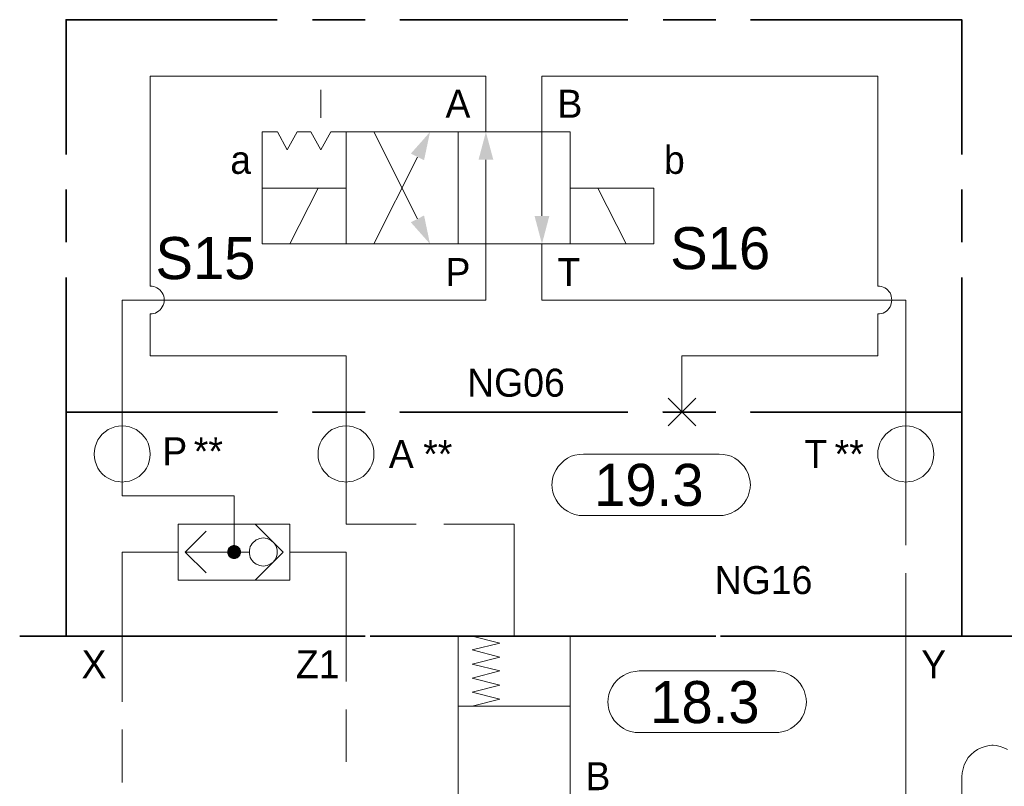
# Model space of a CAD drawing. Header units: millimetres. Extents: x 0 to 138, y 0 to 47.
# Tile 25 of 165: x 14.35 to 16.56, y 17.09 to 18.81. Entities that reach past the tile are written whole.
import ezdxf

# ---------------------------------------------------------------- set-up
doc = ezdxf.new("R2010")
doc.units = ezdxf.units.MM
for name, color, linetype in [('PDF_Geomertry', 7, 'Continuous'), ('PDF_Solid Fills', 7, 'Continuous'), ('PDF_Text', 7, 'Continuous')]:
    doc.layers.add(name, color=color, linetype=linetype)
doc.styles.add('PDF Arial', font='txt')

msp = doc.modelspace()

# ---------------------------------------------------------------- hatches: boundary and pattern name
at = {"layer": 'PDF_Solid Fills', "transparency": 33554559}
for points in [[(14.8321, 17.6104), (14.8168, 17.6124), (14.8174, 17.6146)], [(14.8321, 17.6104), (14.8168, 17.6104), (14.8168, 17.6124)], [(14.8321, 17.6104), (14.8168, 17.609), (14.8168, 17.6104)], [(14.8321, 17.6104), (14.8174, 17.6068), (14.8168, 17.609)], [(14.8321, 17.6104), (14.8174, 17.6146), (14.8182, 17.6165)], [(14.8321, 17.6104), (14.8182, 17.6049), (14.8174, 17.6068)], [(14.8321, 17.6104), (14.8182, 17.6165), (14.8188, 17.6188)], [(14.8321, 17.6104), (14.8188, 17.6026), (14.8182, 17.6049)], [(14.8321, 17.6104), (14.8188, 17.6188), (14.8196, 17.6201)], [(14.8321, 17.6104), (14.8196, 17.6012), (14.8188, 17.6026)], [(14.8321, 17.6104), (14.8196, 17.6201), (14.821, 17.6215)], [(14.8321, 17.6104), (14.821, 17.5993), (14.8196, 17.6012)], [(14.8321, 17.6104), (14.821, 17.6215), (14.8229, 17.6229)], [(14.8321, 17.6104), (14.8229, 17.5985), (14.821, 17.5993)], [(14.8321, 17.6104), (14.8229, 17.6229), (14.8243, 17.6243)], [(14.8321, 17.6104), (14.8243, 17.5971), (14.8229, 17.5985)], [(14.8321, 17.6104), (14.8243, 17.6243), (14.8265, 17.6249)], [(14.8321, 17.6104), (14.8265, 17.5965), (14.8243, 17.5971)], [(14.8321, 17.6104), (14.8265, 17.6249), (14.8285, 17.6257)], [(14.8321, 17.6104), (14.8285, 17.5957), (14.8265, 17.5965)], [(14.8321, 17.6104), (14.8285, 17.6257), (14.8299, 17.6263)], [(14.8321, 17.6104), (14.8299, 17.5951), (14.8285, 17.5957)], [(14.8321, 17.6104), (14.8299, 17.6263), (14.8321, 17.6263)], [(14.8321, 17.6104), (14.8321, 17.5951), (14.8299, 17.5951)], [(14.8321, 17.6104), (14.834, 17.6263), (14.8363, 17.6257)], [(14.8321, 17.6104), (14.8321, 17.6263), (14.834, 17.6263)], [(14.8321, 17.6104), (14.8363, 17.6257), (14.8382, 17.6249)], [(14.8321, 17.6104), (14.8382, 17.6249), (14.8404, 17.6243)], [(14.8321, 17.6104), (14.8404, 17.6243), (14.8418, 17.6229)], [(14.8321, 17.6104), (14.8418, 17.6229), (14.8432, 17.6215)], [(14.8321, 17.6104), (14.8432, 17.6215), (14.8446, 17.6201)], [(14.8321, 17.6104), (14.8446, 17.6201), (14.846, 17.6188)], [(14.8321, 17.6104), (14.846, 17.6188), (14.8465, 17.6165)], [(14.8321, 17.6104), (14.8465, 17.6165), (14.8474, 17.6146)], [(14.8321, 17.6104), (14.8474, 17.6146), (14.8479, 17.6124)], [(14.8321, 17.6104), (14.8479, 17.6124), (14.8479, 17.6104)], [(14.8321, 17.6104), (14.834, 17.5951), (14.8321, 17.5951)], [(14.8321, 17.6104), (14.8363, 17.5957), (14.834, 17.5951)], [(14.8321, 17.6104), (14.8382, 17.5965), (14.8363, 17.5957)], [(14.8321, 17.6104), (14.8404, 17.5971), (14.8382, 17.5965)], [(14.8321, 17.6104), (14.8418, 17.5985), (14.8404, 17.5971)], [(14.8321, 17.6104), (14.8432, 17.5993), (14.8418, 17.5985)], [(14.8321, 17.6104), (14.8446, 17.6012), (14.8432, 17.5993)], [(14.8321, 17.6104), (14.846, 17.6026), (14.8446, 17.6012)], [(14.8321, 17.6104), (14.8465, 17.6049), (14.846, 17.6026)], [(14.8321, 17.6104), (14.8474, 17.6068), (14.8465, 17.6049)], [(14.8321, 17.6104), (14.8479, 17.609), (14.8474, 17.6068)], [(14.8321, 17.6104), (14.8479, 17.6104), (14.8479, 17.609)]]:
    msp.add_hatch(color=256, dxfattribs=at).paths.add_polyline_path(points)

# ---------------------------------------------------------------- linework, layer by layer
at = {"layer": 'PDF_Geomertry', "lineweight": 35}
for points in [[(14.9293, 18.8054), (14.4549, 18.8054), (14.4549, 18.5026)], [(15.1265, 18.8054), (15.0085, 18.8054)], [(15.7168, 18.8054), (15.2049, 18.8054)], [(15.914, 18.8054), (15.796, 18.8054)], [(16.4668, 18.5026), (16.4668, 18.8054), (15.9924, 18.8054)], [(14.4549, 18.4243), (14.4549, 18.3063)], [(16.4668, 18.3063), (16.4668, 18.4243)], [(14.4549, 18.2271), (14.4549, 17.9249), (14.9293, 17.9249), (14.4549, 17.9249), (14.4549, 17.4221), (14.9293, 17.4221)], [(16.4668, 18.2271), (16.4668, 17.9249), (15.9924, 17.9249), (16.4668, 17.9249), (16.4668, 17.4221), (15.9924, 17.4221)], [(14.3507, 17.4221), (14.4688, 17.4221)], [(14.5474, 17.4221), (15.059, 17.4221)], [(15.1265, 17.4221), (15.0085, 17.4221)], [(15.1376, 17.4221), (15.2557, 17.4221)], [(15.7168, 17.4221), (15.2049, 17.4221)], [(15.3349, 17.4221), (15.8465, 17.4221)], [(15.914, 17.4221), (15.796, 17.4221)], [(15.9251, 17.4221), (16.0432, 17.4221)], [(16.1224, 17.4221), (16.634, 17.4221)]]:
    msp.add_lwpolyline(points, dxfattribs=at)
at = {"layer": 'PDF_Geomertry', "lineweight": 15}
for points in [[(15.3979, 18.5535), (15.3979, 18.679), (14.6438, 18.679), (14.6438, 18.2076), (14.6479, 18.2076), (14.6521, 18.2068), (14.6557, 18.2054), (14.659, 18.2035), (14.6626, 18.2013), (14.666, 18.1985), (14.6687, 18.1957), (14.671, 18.1924), (14.6729, 18.1888), (14.6743, 18.1846), (14.6751, 18.1804), (14.6751, 18.1763), (14.6751, 18.1721), (14.6743, 18.1688), (14.6729, 18.1646), (14.671, 18.161), (14.6687, 18.1576), (14.666, 18.154), (14.6626, 18.1513), (14.659, 18.1493), (14.6557, 18.1471), (14.6521, 18.1457), (14.6479, 18.1451), (14.6438, 18.1451), (14.6479, 18.1451), (14.6521, 18.1457), (14.6557, 18.1471), (14.659, 18.1493), (14.6626, 18.1513), (14.666, 18.154), (14.6687, 18.1576), (14.671, 18.161), (14.6729, 18.1646), (14.6743, 18.1688), (14.6751, 18.1721), (14.6751, 18.1763), (14.6751, 18.1804), (14.6743, 18.1846), (14.6729, 18.1888), (14.671, 18.1924), (14.6687, 18.1957), (14.666, 18.1985), (14.6626, 18.2013), (14.659, 18.2035), (14.6557, 18.2054), (14.6521, 18.2068), (14.6479, 18.2076), (14.6438, 18.2076)], [(16.2785, 18.2076), (16.2785, 18.679), (15.5238, 18.679), (15.5238, 18.5535), (15.5238, 18.3651)], [(15.0271, 18.5854), (15.0271, 18.6479)], [(15.1465, 18.5535), (15.2446, 18.3582)], [(15.3979, 18.491), (15.3979, 18.3021), (15.3979, 18.1763), (14.5807, 18.1763), (14.5807, 17.9249), (14.5807, 17.8937), (14.5807, 17.7679), (14.5807, 17.7368), (14.8321, 17.7368), (14.8321, 17.6104)], [(15.1465, 18.3021), (15.2446, 18.4971)], [(14.9576, 18.3021), (15.021, 18.4276)], [(15.7126, 18.3021), (15.6493, 18.4276)], [(15.5238, 18.3021), (15.5238, 18.1763), (16.341, 18.1763), (16.341, 17.9249), (16.341, 17.8937), (16.341, 17.7679), (16.341, 17.6263)], [(15.8382, 17.9249), (15.8382, 18.0507), (16.2785, 18.0507), (16.2785, 18.1451), (16.2821, 18.1451), (16.2863, 18.1457), (16.2904, 18.1471), (16.2937, 18.1493), (16.2974, 18.1513), (16.3007, 18.154), (16.3029, 18.1576), (16.3057, 18.161), (16.3071, 18.1646), (16.3085, 18.1688), (16.309, 18.1721), (16.3099, 18.1763), (16.309, 18.1804), (16.3085, 18.1846), (16.3071, 18.1888), (16.3057, 18.1924), (16.3029, 18.1957), (16.3007, 18.1985), (16.2974, 18.2013), (16.2937, 18.2035), (16.2904, 18.2054), (16.2863, 18.2068), (16.2821, 18.2076), (16.2785, 18.2076), (16.2821, 18.2076), (16.2863, 18.2068), (16.2904, 18.2054), (16.2937, 18.2035), (16.2974, 18.2013), (16.3007, 18.1985), (16.3029, 18.1957), (16.3057, 18.1924), (16.3071, 18.1888), (16.3085, 18.1846), (16.309, 18.1804), (16.3099, 18.1763), (16.309, 18.1721), (16.3085, 18.1688), (16.3071, 18.1646), (16.3057, 18.161), (16.3029, 18.1576), (16.3007, 18.154), (16.2974, 18.1513), (16.2937, 18.1493), (16.2904, 18.1471), (16.2863, 18.1457), (16.2821, 18.1451), (16.2785, 18.1451)], [(14.6438, 18.1451), (14.6438, 18.0507), (15.084, 18.0507), (15.084, 17.9249), (15.084, 17.8937), (15.084, 17.7679), (15.084, 17.6735), (15.241, 17.6735)], [(15.8071, 17.8937), (15.8696, 17.9562)], [(15.8696, 17.8937), (15.8071, 17.9562)], [(14.8793, 17.5479), (14.9424, 17.6104), (14.8793, 17.6735)], [(15.3035, 17.6735), (15.4613, 17.6735), (15.4613, 17.4221)], [(14.7696, 17.5638), (14.7224, 17.6104), (14.7696, 17.6576)], [(14.7063, 17.6104), (14.5807, 17.6104), (14.5807, 17.4221), (14.5807, 17.2749)], [(14.8668, 17.6104), (14.8479, 17.6104), (14.7224, 17.6104)], [(14.9576, 17.6104), (15.084, 17.6104), (15.084, 17.4221), (15.084, 17.3201)], [(16.341, 17.5632), (16.341, 17.4221), (16.341, 17.0451), (16.341, 17.0201)], [(15.4613, 16.9193), (15.3354, 17.0451), (15.3354, 17.4221), (15.5868, 17.4221), (15.5868, 17.0451), (16.0521, 17.0451), (16.0521, 16.7938), (16.0521, 16.6424)], [(15.3668, 17.4221), (15.4293, 17.4063), (15.3668, 17.391), (15.4293, 17.3749), (15.3668, 17.359), (15.4293, 17.3438), (15.3668, 17.3276), (15.4293, 17.3118), (15.3668, 17.2965), (15.4293, 17.2804), (15.3668, 17.2651)], [(15.084, 17.2576), (15.084, 17.1396)], [(15.3354, 17.2651), (15.5868, 17.2651)], [(14.5807, 17.2124), (14.5807, 17.0938)], [(16.4668, 16.8013), (16.4668, 17.1063), (16.4674, 17.1151), (16.4696, 17.1243), (16.4724, 17.1332), (16.4765, 17.1415), (16.4812, 17.1493), (16.4876, 17.1563), (16.4946, 17.1624), (16.5021, 17.1674), (16.5104, 17.1715), (16.5196, 17.1743), (16.5285, 17.1763), (16.5376, 17.1771), (16.534, 17.1771), (16.534, 17.1771), (16.5437, 17.1763), (16.5529, 17.1743), (16.5613, 17.1715), (16.5696, 17.1674)]]:
    msp.add_lwpolyline(points, dxfattribs=at)
for points in [[(15.084, 18.4276), (15.084, 18.5535), (15.0493, 18.5535), (15.0271, 18.5132), (15.0049, 18.5535), (14.9738, 18.5535), (14.9515, 18.5132), (14.9299, 18.5535), (14.8951, 18.5535), (14.8951, 18.4276)], [(15.3354, 18.5535), (15.084, 18.5535), (15.084, 18.3021), (15.3354, 18.3021), (15.3354, 18.5535)], [(15.5868, 18.3021), (15.3354, 18.3021), (15.3354, 18.5535), (15.5868, 18.5535), (15.5868, 18.3021)], [(14.8951, 18.3021), (15.084, 18.3021), (15.084, 18.4276), (14.8951, 18.4276), (14.8951, 18.3021)], [(15.5868, 18.3021), (15.7751, 18.3021), (15.7751, 18.4276), (15.5868, 18.4276), (15.5868, 18.3021)], [(14.6438, 17.8304), (14.6432, 17.8388), (14.6418, 17.8471), (14.639, 17.8549), (14.6354, 17.8624), (14.6307, 17.8688), (14.6251, 17.8749), (14.6187, 17.8804), (14.6126, 17.8854), (14.6049, 17.8888), (14.5974, 17.8915), (14.589, 17.8929), (14.5807, 17.8937), (14.5724, 17.8929), (14.5646, 17.8915), (14.5571, 17.8888), (14.5493, 17.8854), (14.5424, 17.8804), (14.5363, 17.8749), (14.5307, 17.8688), (14.5265, 17.8624), (14.5229, 17.8549), (14.5201, 17.8471), (14.5188, 17.8388), (14.5182, 17.8304), (14.5188, 17.8221), (14.5201, 17.8146), (14.5229, 17.8068), (14.5265, 17.7993), (14.5307, 17.7924), (14.5363, 17.786), (14.5424, 17.7804), (14.5493, 17.7763), (14.5571, 17.7729), (14.5646, 17.7701), (14.5724, 17.7687), (14.5807, 17.7679), (14.589, 17.7687), (14.5974, 17.7701), (14.6049, 17.7729), (14.6126, 17.7763), (14.6187, 17.7804), (14.6251, 17.786), (14.6307, 17.7924), (14.6354, 17.7993), (14.639, 17.8068), (14.6418, 17.8146), (14.6432, 17.8221), (14.6438, 17.8304)], [(15.1465, 17.8304), (15.146, 17.8388), (15.1446, 17.8471), (15.1418, 17.8549), (15.1382, 17.8624), (15.1335, 17.8688), (15.1285, 17.8749), (15.1224, 17.8804), (15.1154, 17.8854), (15.1076, 17.8888), (15.1001, 17.8915), (15.0918, 17.8929), (15.084, 17.8937), (15.0757, 17.8929), (15.0674, 17.8915), (15.0599, 17.8888), (15.0521, 17.8854), (15.0451, 17.8804), (15.0396, 17.8749), (15.034, 17.8688), (15.0293, 17.8624), (15.0257, 17.8549), (15.0229, 17.8471), (15.0215, 17.8388), (15.021, 17.8304), (15.0215, 17.8221), (15.0229, 17.8146), (15.0257, 17.8068), (15.0293, 17.7993), (15.034, 17.7924), (15.0396, 17.786), (15.0451, 17.7804), (15.0521, 17.7763), (15.0599, 17.7729), (15.0674, 17.7701), (15.0757, 17.7687), (15.084, 17.7679), (15.0918, 17.7687), (15.1001, 17.7701), (15.1076, 17.7729), (15.1154, 17.7763), (15.1224, 17.7804), (15.1285, 17.786), (15.1335, 17.7924), (15.1382, 17.7993), (15.1418, 17.8068), (15.1446, 17.8146), (15.146, 17.8221), (15.1465, 17.8304)], [(16.4043, 17.8304), (16.4035, 17.8388), (16.4021, 17.8471), (16.3993, 17.8549), (16.396, 17.8624), (16.391, 17.8688), (16.3854, 17.8749), (16.3793, 17.8804), (16.3724, 17.8854), (16.3654, 17.8888), (16.3576, 17.8915), (16.3493, 17.8929), (16.341, 17.8937), (16.3326, 17.8929), (16.3251, 17.8915), (16.3168, 17.8888), (16.3099, 17.8854), (16.3029, 17.8804), (16.2965, 17.8749), (16.291, 17.8688), (16.2868, 17.8624), (16.2826, 17.8549), (16.2807, 17.8471), (16.2785, 17.8388), (16.2785, 17.8304), (16.2785, 17.8221), (16.2807, 17.8146), (16.2826, 17.8068), (16.2868, 17.7993), (16.291, 17.7924), (16.2965, 17.786), (16.3029, 17.7804), (16.3099, 17.7763), (16.3168, 17.7729), (16.3251, 17.7701), (16.3326, 17.7687), (16.341, 17.7679), (16.3493, 17.7687), (16.3576, 17.7701), (16.3654, 17.7729), (16.3724, 17.7763), (16.3793, 17.7804), (16.3854, 17.786), (16.391, 17.7924), (16.396, 17.7993), (16.3993, 17.8068), (16.4021, 17.8146), (16.4035, 17.8221), (16.4043, 17.8304)], [(15.9215, 17.8304), (15.9307, 17.8299), (15.9396, 17.8285), (15.9487, 17.8257), (15.9571, 17.8215), (15.9646, 17.816), (15.9715, 17.8096), (15.9779, 17.8026), (15.9826, 17.7951), (15.9868, 17.7868), (15.9896, 17.7785), (15.9918, 17.7693), (15.9924, 17.7596), (15.9924, 17.7632), (15.9918, 17.754), (15.9896, 17.7451), (15.9868, 17.736), (15.9826, 17.7276), (15.9779, 17.7201), (15.9715, 17.7132), (15.9646, 17.7068), (15.9571, 17.7021), (15.9487, 17.6979), (15.9396, 17.6951), (15.9307, 17.6929), (15.9215, 17.6924), (15.6168, 17.6924), (15.6071, 17.6929), (15.5979, 17.6951), (15.5896, 17.6979), (15.5813, 17.7021), (15.5737, 17.7068), (15.5668, 17.7132), (15.5604, 17.7201), (15.5557, 17.7276), (15.5515, 17.736), (15.5479, 17.7451), (15.5465, 17.754), (15.546, 17.7632), (15.546, 17.7596), (15.5465, 17.7693), (15.5479, 17.7785), (15.5515, 17.7868), (15.5557, 17.7951), (15.5604, 17.8026), (15.5668, 17.8096), (15.5737, 17.816), (15.5813, 17.8215), (15.5896, 17.8257), (15.5979, 17.8285), (15.6071, 17.8299), (15.6168, 17.8304), (15.9215, 17.8304)], [(14.7063, 17.6735), (14.9576, 17.6735), (14.9576, 17.5479), (14.7063, 17.5479), (14.7063, 17.6735)], [(14.9293, 17.6104), (14.9293, 17.6146), (14.9285, 17.6188), (14.9271, 17.6229), (14.9251, 17.6263), (14.9229, 17.6299), (14.9201, 17.6326), (14.9168, 17.6354), (14.9132, 17.6382), (14.9099, 17.6396), (14.9062, 17.641), (14.9021, 17.6415), (14.8979, 17.6424), (14.8938, 17.6415), (14.8896, 17.641), (14.8863, 17.6396), (14.8821, 17.6382), (14.8785, 17.6354), (14.8757, 17.6326), (14.8729, 17.6299), (14.871, 17.6263), (14.8687, 17.6229), (14.8674, 17.6188), (14.8668, 17.6146), (14.8668, 17.6104), (14.8668, 17.6068), (14.8674, 17.6026), (14.8687, 17.5985), (14.871, 17.5951), (14.8729, 17.5915), (14.8757, 17.5882), (14.8785, 17.586), (14.8821, 17.5832), (14.8863, 17.5818), (14.8896, 17.5804), (14.8938, 17.5799), (14.8979, 17.579), (14.9021, 17.5799), (14.9062, 17.5804), (14.9099, 17.5818), (14.9132, 17.5832), (14.9168, 17.586), (14.9201, 17.5882), (14.9229, 17.5915), (14.9251, 17.5951), (14.9271, 17.5985), (14.9285, 17.6026), (14.9293, 17.6068), (14.9293, 17.6104)], [(16.0474, 17.3438), (16.0562, 17.3429), (16.0654, 17.341), (16.0743, 17.3382), (16.0826, 17.334), (16.0904, 17.329), (16.0974, 17.3229), (16.1035, 17.316), (16.1085, 17.3082), (16.1126, 17.2999), (16.1154, 17.291), (16.1174, 17.2818), (16.1182, 17.2729), (16.1182, 17.2757), (16.1174, 17.2665), (16.1154, 17.2576), (16.1126, 17.2485), (16.1085, 17.2401), (16.1035, 17.2326), (16.0974, 17.2257), (16.0904, 17.2201), (16.0826, 17.2146), (16.0743, 17.2104), (16.0654, 17.2076), (16.0562, 17.2054), (16.0474, 17.2054), (15.7424, 17.2054), (15.7335, 17.2054), (15.7238, 17.2076), (15.7154, 17.2104), (15.7071, 17.2146), (15.6993, 17.2201), (15.6924, 17.2257), (15.6863, 17.2326), (15.6812, 17.2401), (15.6771, 17.2485), (15.6738, 17.2576), (15.6724, 17.2665), (15.6715, 17.2757), (15.6715, 17.2729), (15.6724, 17.2818), (15.6738, 17.291), (15.6771, 17.2999), (15.6812, 17.3082), (15.6863, 17.316), (15.6924, 17.3229), (15.6993, 17.329), (15.7071, 17.334), (15.7154, 17.3382), (15.7238, 17.341), (15.7335, 17.3429), (15.7424, 17.3438), (16.0474, 17.3438)]]:
    msp.add_lwpolyline(points, close=True, dxfattribs=at)
at = {"layer": 'PDF_Geomertry', "lineweight": 35}
for points in [[(15.1265, 17.9249), (15.0085, 17.9249)], [(15.7168, 17.9249), (15.2049, 17.9249)], [(15.914, 17.9249), (15.796, 17.9249)]]:
    msp.add_lwpolyline(points, close=True, dxfattribs=at)
at = {"layer": 'PDF_Geomertry', "lineweight": 0}
msp.add_lwpolyline([(14.8243, 17.6104), (14.8243, 17.6096), (14.8243, 17.609), (14.8251, 17.6076), (14.8257, 17.6068), (14.8257, 17.6063), (14.8265, 17.6049), (14.8279, 17.604), (14.8285, 17.604), (14.8293, 17.6035), (14.8299, 17.6035), (14.8313, 17.6026), (14.8321, 17.6026), (14.8335, 17.6026), (14.834, 17.6035), (14.8354, 17.6035), (14.8363, 17.604), (14.8368, 17.604), (14.8376, 17.6049), (14.8382, 17.6063), (14.839, 17.6068), (14.8396, 17.6076), (14.8396, 17.609), (14.8404, 17.6096), (14.8404, 17.6104), (14.8404, 17.6118), (14.8396, 17.6124), (14.8396, 17.6138), (14.839, 17.6146), (14.8382, 17.6151), (14.8376, 17.616), (14.8368, 17.6165), (14.8363, 17.6174), (14.8354, 17.6179), (14.834, 17.6179), (14.8335, 17.6188), (14.8321, 17.6188), (14.8313, 17.6188), (14.8299, 17.6179), (14.8293, 17.6179), (14.8285, 17.6174), (14.8279, 17.6165), (14.8265, 17.616), (14.8257, 17.6151), (14.8257, 17.6146), (14.8251, 17.6138), (14.8243, 17.6124), (14.8243, 17.6118), (14.8243, 17.6104)], close=True, dxfattribs=at)
at = {"layer": 'PDF_Solid Fills', "transparency": 33554559}
for points in [[(15.2293, 18.5049), (15.259, 18.4901), (15.2293, 18.5049), (15.2724, 18.5535)], [(15.3813, 18.491), (15.4146, 18.491), (15.3813, 18.491), (15.3979, 18.5535)], [(15.259, 18.366), (15.2293, 18.3507), (15.259, 18.366), (15.2724, 18.3021)], [(15.5404, 18.3651), (15.5071, 18.3651), (15.5404, 18.3651), (15.5238, 18.3021)]]:
    msp.add_solid(points, dxfattribs=at)

# ---------------------------------------------------------------- texts
at = {"layer": 'PDF_Text', "attachment_point": 7, "style": 'PDF Arial'}
for s, insert, char_height in [('A', (15.3071, 18.5854), 0.0628), ('B', (15.5585, 18.5854), 0.0628), ('b', (15.7979, 18.4586), 0.0628), ('a', (14.8237, 18.4586), 0.0628), ('S16', (15.8118, 18.2441), 0.09445), ('S15', (14.6557, 18.2219), 0.09445), ('P', (15.3071, 18.2076), 0.0628), ('T', (15.5585, 18.2076), 0.0628), ('NG06', (15.3557, 17.9585), 0.06283), ('**', (14.7418, 17.8054), 0.06283), ('P', (14.671, 17.8054), 0.0628), ('A', (15.1799, 17.7993), 0.0628), ('**', (15.2571, 17.7993), 0.06283), ('T', (16.1132, 17.7993), 0.0628), ('**', (16.1812, 17.7993), 0.06283), ('19.3', (15.641, 17.7129), 0.09445), ('NG16', (15.9118, 17.5155), 0.06283), ('X', (14.4896, 17.3276), 0.0628), ('Z1', (14.971, 17.3276), 0.06283), ('Y', (16.3757, 17.3276), 0.0628), ('18.3', (15.7668, 17.2254), 0.09445), ('B', (15.6215, 17.0763), 0.0628)]:
    msp.add_mtext(s, dxfattribs=dict(at, insert=insert, char_height=char_height))

doc.saveas('drawing.dxf')
